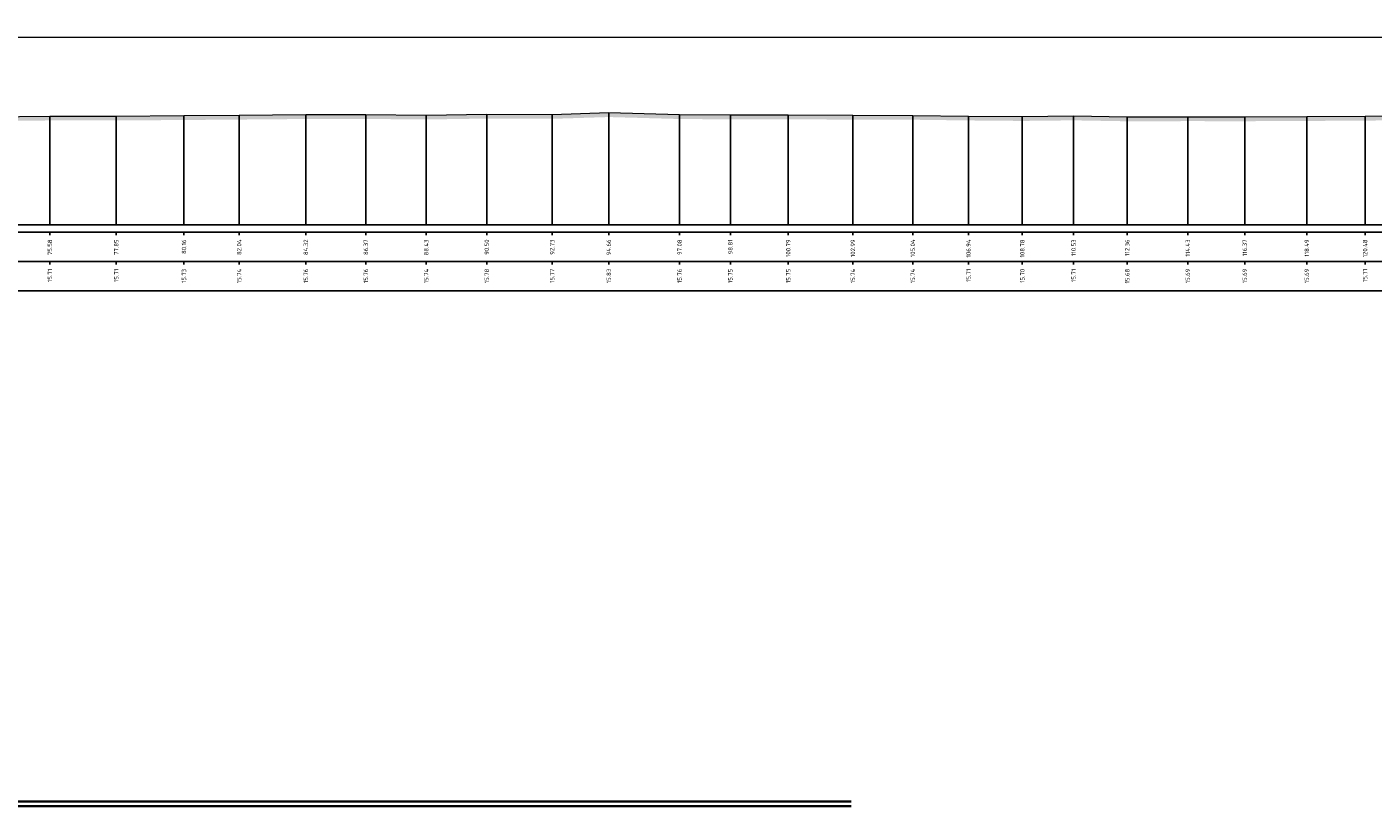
# Model space of a CAD drawing. Header units: metres. Extents: x 197883 to 206898, y 361907 to 364395.
# Tile 157 of 256: x 205859 to 205905, y 363898 to 363924. Entities that reach past the tile are written whole.
import ezdxf
from ezdxf.enums import TextEntityAlignment as Align

# ---------------------------------------------------------------- set-up
doc = ezdxf.new("R2010")
doc.units = ezdxf.units.M
doc.header["$PDMODE"] = 35
doc.header["$PDSIZE"] = 0.075
doc.layers.add('N-WE-OG-HULPLIJN-G', color=50, linetype='Continuous', lineweight=35, plot=False)
doc.layers.add('X-ME-AL-PROFIEL_HUIDIG MAAIVELD-GD', color=252, linetype='Continuous', lineweight=0)
doc.layers.add('X-XX-AL-DETAIL1-M', color=7, linetype='Continuous', lineweight=18)
doc.layers.add('X-ME-AL-PROFIELRASTER-S', color=7, linetype='Continuous')
doc.styles.add('NLCS-ISO-ANNOTATIVE-T18', font='NLCS-ISO.ttf', dxfattribs={"height": 1.8})
doc.styles.add('NLCS-ISO-M100-T25', font='NLCS-ISO.ttf', dxfattribs={"height": 0.25})
doc.dimstyles.new('NLCS-M100-T25-PIJL_L2_H1', dxfattribs={"dimscale": 0.1, "dimtxt": 2.5, "dimasz": 2.5, "dimexe": 2, "dimexo": 2, "dimgap": 0.7, "dimtad": 1, "dimzin": 0, "dimdsep": 46, "dimtxsty": 'NLCS-ISO-M100-T25', "dimcen": 0, "dimdle": 2, "dimclrd": 256, "dimclre": 256, "dimclrt": 256, "dimadec": 1, "dimazin": 0, "dimtfac": 1, "dimtdec": 3, "dimtofl": 0, "dimtmove": 0, "dimatfit": 3, "dimfxl": 2, "dimfxlon": 1, "dimtfillclr": 256, "dimtolj": 1, "dimtzin": 0, "dimlwd": -1, "dimlwe": -1, "dimarcsym": 0})

# ---------------------------------------------------------------- blocks, each defined once
blk = doc.blocks.new('SAL-PROFIELRASTER_BALK_EIND1-D')
at = {"color": 0, "linetype": 'ByBlock', "lineweight": -2, "flags": 128}
for points in [[(0, 0), (1, 0)], [(0, -2.5), (1, -2.5)], [(0, -12.5), (1, -12.5)]]:
    blk.add_lwpolyline(points, dxfattribs=at)
blk = doc.blocks.new('SAL-PROFIELRASTER_BALK_EIND2-D')
at = {"color": 0, "linetype": 'ByBlock', "lineweight": -2}
blk.add_line((1, -12.5), (0, -12.5), dxfattribs=at)
blk = doc.blocks.new('SAL-PROFIELRASTER_BALK_DATA-D')
at = {"color": 0, "linetype": 'ByBlock', "lineweight": -2}
blk.add_lwpolyline([(0, -3.5), (0, -2.5)], dxfattribs=at)
at = {"color": 0, "linetype": 'ByBlock', "lineweight": -2, "style": 'NLCS-ISO-ANNOTATIVE-T18'}
blk.add_attdef('GETAL', text='', height=1.5, rotation=90, dxfattribs=at).set_placement((0.75, -5), align=Align.RIGHT)
blk = doc.blocks.new('SAL-PROFIELRASTER_AANHAAL-D')
at = {"color": 9, "linetype": 'ByBlock', "lineweight": -2, "flags": 128}
blk.add_lwpolyline([(0, 1), (0, 0)], dxfattribs=at)
blk = doc.blocks.new('*D193')
at = {"layer": 'Defpoints', "color": 0, "transparency": 16777216}
for p in [(205783.859, 363924.076), (205783.859, 363917.683), (205919.086, 363917.683)]:
    blk.add_point(p, dxfattribs=at)
at = {"layer": 'X-XX-AL-DETAIL1-M', "color": 253, "transparency": 16777216}
for p, q in [((205783.859, 363923.876), (205783.859, 363924.276)), ((205918.836, 363924.076), (205784.109, 363924.076)), ((205919.086, 363923.876), (205919.086, 363924.276))]:
    blk.add_line(p, q, dxfattribs=at)
for points in [[(205784.109, 363924.117), (205784.109, 363924.034), (205783.859, 363924.076)], [(205918.836, 363924.117), (205918.836, 363924.034), (205919.086, 363924.076)]]:
    blk.add_solid(points, dxfattribs=at)
at = {"layer": 'X-XX-AL-DETAIL1-M', "color": 253, "transparency": 16777216, "insert": (205853.513, 363924.271), "char_height": 0.25, "attachment_point": 5, "style": 'NLCS-ISO-M100-T25'}
blk.add_mtext('\\A1;Gras', dxfattribs=at)

msp = doc.modelspace()

# ---------------------------------------------------------------- hatches: boundary and pattern name
at = {"layer": 'X-ME-AL-PROFIEL_HUIDIG MAAIVELD-GD'}
h = msp.add_hatch(dxfattribs=at)
h.set_pattern_fill('AGR-MAAIVELD', color=256, scale=0.05, pattern_type=2)
h.set_pattern_definition([(45, (-22.73893, 234.15822), (-0.25000007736, 0.25000007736), []), (45, (-22.77464, 234.19393), (0, 0.50000015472), [0.3535535, -0.3535535]), (45, (-22.81035, 234.22965), (0, 0.50000015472), [0.3535535, -0.3535535]), (45, (-22.84657, 234.26586), (0, 0.50000015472), [0.3535535, -0.3535535]), (45, (-22.8818, 234.30108), (0, 0.50000015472), [0.3535535, -0.3535535]), (45, (-22.9175, 234.3368), (0, 0.50000015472), [0.3535535, -0.3535535]), (45, (-22.9532, 234.3725), (0, 0.50000015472), [0.3535535, -0.3535535]), (315, (-22.73893, 234.15822), (0.25000007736, 0.25000007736), []), (315, (-22.7032, 234.19393), (0.50000015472, -1e-16), [0.3535535, -0.3535535]), (315, (-22.6675, 234.22965), (0.50000015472, -1e-16), [0.3535535, -0.3535535]), (315, (-22.6313, 234.26586), (0.50000015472, -1e-16), [0.3535535, -0.3535535]), (315, (-22.59607, 234.30108), (0.50000015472, -1e-16), [0.3535535, -0.3535535]), (315, (-22.56035, 234.3368), (0.50000015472, -1e-16), [0.3535535, -0.3535535]), (315, (-22.52464, 234.3725), (0.50000015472, -1e-16), [0.3535535, -0.3535535])])
h.paths.add_polyline_path([(205925.067, 363919.183), (205924.067, 363919.823), (205923.167, 363920.42), (205922.166, 363920.62), (205921.457, 363920.941), (205920.48, 363921.51), (205919.086, 363921.614), (205917.632, 363921.557), (205915.939, 363921.512), (205914.101, 363921.516), (205912.288, 363921.474), (205910.175, 363921.455), (205908.371, 363921.379), (205906.248, 363921.397), (205904.337, 363921.391), (205902.347, 363921.376), (205900.229, 363921.368), (205898.284, 363921.37), (205896.219, 363921.365), (205894.388, 363921.397), (205892.636, 363921.378), (205890.798, 363921.394), (205888.896, 363921.418), (205886.852, 363921.421), (205884.647, 363921.434), (205882.669, 363921.431), (205880.938, 363921.443), (205878.519, 363921.51), (205876.587, 363921.449), (205874.354, 363921.458), (205872.287, 363921.427), (205870.227, 363921.445), (205868.178, 363921.443), (205865.901, 363921.424), (205864.018, 363921.409), (205861.707, 363921.393), (205859.442, 363921.394), (205857.353, 363921.371), (205855.348, 363921.372), (205852.98, 363921.347), (205850.912, 363921.336), (205848.891, 363921.345), (205846.744, 363921.345), (205844.769, 363921.316), (205842.638, 363921.313), (205840.233, 363921.334), (205838.265, 363921.372), (205836.086, 363921.364), (205834.064, 363921.377), (205832.199, 363921.373), (205830.012, 363921.367), (205827.783, 363921.358), (205825.748, 363921.33), (205823.943, 363921.302), (205821.801, 363921.331), (205819.389, 363921.337), (205816.676, 363921.341), (205814.553, 363921.328), (205812.192, 363921.342), (205810.32, 363921.334), (205807.991, 363921.347), (205805.958, 363921.351), (205803.379, 363921.363), (205801.079, 363921.368), (205798.925, 363921.345), (205796.426, 363921.313), (205794.513, 363921.308), (205792.551, 363921.256), (205790.306, 363921.299), (205788.054, 363921.281), (205785.771, 363921.282), (205783.859, 363921.471), (205783.859, 363921.321), (205785.771, 363921.132), (205788.054, 363921.131), (205790.306, 363921.149), (205792.551, 363921.106), (205794.513, 363921.158), (205796.426, 363921.163), (205798.925, 363921.195), (205801.079, 363921.218), (205803.379, 363921.213), (205805.958, 363921.201), (205807.991, 363921.197), (205810.32, 363921.184), (205812.192, 363921.192), (205814.553, 363921.178), (205816.676, 363921.191), (205819.389, 363921.187), (205821.801, 363921.181), (205823.943, 363921.152), (205825.748, 363921.18), (205827.783, 363921.208), (205830.012, 363921.217), (205832.199, 363921.223), (205834.064, 363921.227), (205836.086, 363921.214), (205838.265, 363921.222), (205840.233, 363921.184), (205842.638, 363921.163), (205844.769, 363921.166), (205846.744, 363921.195), (205848.891, 363921.195), (205850.912, 363921.186), (205852.98, 363921.197), (205855.348, 363921.222), (205857.353, 363921.221), (205859.442, 363921.244), (205861.707, 363921.243), (205864.018, 363921.259), (205865.901, 363921.274), (205868.178, 363921.293), (205870.227, 363921.295), (205872.287, 363921.277), (205874.354, 363921.308), (205876.587, 363921.299), (205878.519, 363921.36), (205880.938, 363921.293), (205882.669, 363921.281), (205884.647, 363921.284), (205886.852, 363921.271), (205888.896, 363921.268), (205890.798, 363921.244), (205892.636, 363921.228), (205894.388, 363921.247), (205896.219, 363921.215), (205898.284, 363921.22), (205900.229, 363921.218), (205902.347, 363921.226), (205904.337, 363921.241), (205906.248, 363921.247), (205908.371, 363921.229), (205910.175, 363921.305), (205912.288, 363921.324), (205914.101, 363921.366), (205915.939, 363921.362), (205917.632, 363921.407), (205919.086, 363921.464), (205920.48, 363921.36), (205921.457, 363920.791), (205922.166, 363920.47), (205923.167, 363920.27), (205924.067, 363919.673), (205925.067, 363919.033)])

# ---------------------------------------------------------------- linework, layer by layer
at = {"layer": 'N-WE-OG-HULPLIJN-G'}
for points in [[(205776.659, 363898.009), (205886.794, 363898.009)], [(205776.659, 363897.849), (205886.794, 363897.849)]]:
    msp.add_lwpolyline(points, dxfattribs=at)
at = {"layer": 'X-ME-AL-PROFIEL_HUIDIG MAAIVELD-GD'}
msp.add_lwpolyline([(205857.353, 363921.371), (205859.442, 363921.394), (205861.707, 363921.393), (205864.018, 363921.409), (205865.901, 363921.424), (205868.178, 363921.443), (205870.227, 363921.445), (205872.287, 363921.427), (205874.354, 363921.458), (205876.587, 363921.449), (205878.519, 363921.51), (205880.938, 363921.443), (205882.669, 363921.431), (205884.647, 363921.434), (205886.852, 363921.421), (205888.896, 363921.418), (205890.798, 363921.394), (205892.636, 363921.378), (205894.388, 363921.397), (205896.219, 363921.365), (205898.284, 363921.37), (205900.229, 363921.368), (205902.347, 363921.376), (205904.337, 363921.391), (205906.248, 363921.397)], dxfattribs=at)

# ---------------------------------------------------------------- block references
at = {"layer": 'X-ME-AL-PROFIELRASTER-S'}
for name, p, xscale, yscale, zscale in [('SAL-PROFIELRASTER_AANHAAL-D', (205859.442, 363917.683), 0.2220692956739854, 3.711000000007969, 0.2220692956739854), ('SAL-PROFIELRASTER_AANHAAL-D', (205861.707, 363917.683), 0.2220227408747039, 3.710000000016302, 0.2220227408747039), ('SAL-PROFIELRASTER_AANHAAL-D', (205864.018, 363917.683), 0.2227669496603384, 3.72600000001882, 0.2227669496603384), ('SAL-PROFIELRASTER_AANHAAL-D', (205865.901, 363917.683), 0.2234633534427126, 3.740999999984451, 0.2234633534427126), ('SAL-PROFIELRASTER_AANHAAL-D', (205868.178, 363917.683), 0.2243436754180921, 3.760000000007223, 0.2243436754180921), ('SAL-PROFIELRASTER_AANHAAL-D', (205870.227, 363917.683), 0.2244362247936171, 3.76199999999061, 0.2244362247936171), ('SAL-PROFIELRASTER_AANHAAL-D', (205872.287, 363917.683), 0.2236024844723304, 3.7440000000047, 0.2236024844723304), ('SAL-PROFIELRASTER_AANHAAL-D', (205874.354, 363917.683), 0.2250372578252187, 3.775000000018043, 0.2250372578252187), ('SAL-PROFIELRASTER_AANHAAL-D', (205876.587, 363917.683), 0.2246212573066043, 3.766000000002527, 0.2246212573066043), ('SAL-PROFIELRASTER_AANHAAL-D', (205878.519, 363917.683), 0.2274321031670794, 3.826999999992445, 0.2274321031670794), ('SAL-PROFIELRASTER_AANHAAL-D', (205880.938, 363917.683), 0.2243436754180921, 3.760000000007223, 0.2243436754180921), ('SAL-PROFIELRASTER_AANHAAL-D', (205882.669, 363917.683), 0.2237879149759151, 3.748000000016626, 0.2237879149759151), ('SAL-PROFIELRASTER_AANHAAL-D', (205884.647, 363917.683), 0.223926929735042, 3.750999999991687, 0.223926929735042), ('SAL-PROFIELRASTER_AANHAAL-D', (205886.852, 363917.683), 0.2233241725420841, 3.738000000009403, 0.2233241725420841), ('SAL-PROFIELRASTER_AANHAAL-D', (205888.896, 363917.683), 0.2231849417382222, 3.734999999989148, 0.2231849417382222), ('SAL-PROFIELRASTER_AANHAAL-D', (205890.798, 363917.683), 0.2220692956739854, 3.711000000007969, 0.2220692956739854), ('SAL-PROFIELRASTER_AANHAAL-D', (205892.636, 363917.683), 0.2213237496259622, 3.695000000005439, 0.2213237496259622), ('SAL-PROFIELRASTER_AANHAAL-D', (205894.388, 363917.683), 0.2222089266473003, 3.713999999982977, 0.2222089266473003), ('SAL-PROFIELRASTER_AANHAAL-D', (205896.219, 363917.683), 0.2207169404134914, 3.681999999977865, 0.2207169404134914), ('SAL-PROFIELRASTER_AANHAAL-D', (205898.284, 363917.683), 0.2209504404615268, 3.686999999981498, 0.2209504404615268), ('SAL-PROFIELRASTER_AANHAAL-D', (205900.229, 363917.683), 0.2208570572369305, 3.684999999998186, 0.2208570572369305), ('SAL-PROFIELRASTER_AANHAAL-D', (205902.347, 363917.683), 0.2212304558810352, 3.693000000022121, 0.2212304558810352), ('SAL-PROFIELRASTER_AANHAAL-D', (205904.337, 363917.683), 0.2219296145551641, 3.707999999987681, 0.2219296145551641), ('SAL-PROFIELRASTER_BALK_EIND1-D', (205783.859, 363917.683), 142.6320298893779, 0.1, 142.6320298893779), ('SAL-PROFIELRASTER_BALK_EIND2-D', (205783.859, 363916.683), 142.6320298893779, 0.1, 142.6320298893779)]:
    msp.add_blockref(name, p, dxfattribs=dict(at, xscale=xscale, yscale=yscale, zscale=zscale))
at = {"layer": 'X-ME-AL-PROFIELRASTER-S', "xscale": 0.1, "yscale": 0.1, "zscale": 0.1}
for p, values in [((205859.442, 363917.683), {'GETAL': '75.58'}), ((205861.707, 363917.683), {'GETAL': '77.85'}), ((205864.018, 363917.683), {'GETAL': '80.16'}), ((205865.901, 363917.683), {'GETAL': '82.04'}), ((205868.178, 363917.683), {'GETAL': '84.32'}), ((205870.227, 363917.683), {'GETAL': '86.37'}), ((205872.287, 363917.683), {'GETAL': '88.43'}), ((205874.354, 363917.683), {'GETAL': '90.50'}), ((205876.587, 363917.683), {'GETAL': '92.73'}), ((205878.519, 363917.683), {'GETAL': '94.66'}), ((205880.938, 363917.683), {'GETAL': '97.08'}), ((205882.669, 363917.683), {'GETAL': '98.81'}), ((205884.647, 363917.683), {'GETAL': '100.79'}), ((205886.852, 363917.683), {'GETAL': '102.99'}), ((205888.896, 363917.683), {'GETAL': '105.04'}), ((205890.798, 363917.683), {'GETAL': '106.94'}), ((205892.636, 363917.683), {'GETAL': '108.78'}), ((205894.388, 363917.683), {'GETAL': '110.53'}), ((205896.219, 363917.683), {'GETAL': '112.36'}), ((205898.284, 363917.683), {'GETAL': '114.43'}), ((205900.229, 363917.683), {'GETAL': '116.37'}), ((205902.347, 363917.683), {'GETAL': '118.49'}), ((205904.337, 363917.683), {'GETAL': '120.48'}), ((205859.442, 363916.683), {'GETAL': '15.71'}), ((205861.707, 363916.683), {'GETAL': '15.71'}), ((205864.018, 363916.683), {'GETAL': '15.73'}), ((205865.901, 363916.683), {'GETAL': '15.74'}), ((205868.178, 363916.683), {'GETAL': '15.76'}), ((205870.227, 363916.683), {'GETAL': '15.76'}), ((205872.287, 363916.683), {'GETAL': '15.74'}), ((205874.354, 363916.683), {'GETAL': '15.78'}), ((205876.587, 363916.683), {'GETAL': '15.77'}), ((205878.519, 363916.683), {'GETAL': '15.83'}), ((205880.938, 363916.683), {'GETAL': '15.76'}), ((205882.669, 363916.683), {'GETAL': '15.75'}), ((205884.647, 363916.683), {'GETAL': '15.75'}), ((205886.852, 363916.683), {'GETAL': '15.74'}), ((205888.896, 363916.683), {'GETAL': '15.74'}), ((205890.798, 363916.683), {'GETAL': '15.71'}), ((205892.636, 363916.683), {'GETAL': '15.70'}), ((205894.388, 363916.683), {'GETAL': '15.71'}), ((205896.219, 363916.683), {'GETAL': '15.68'}), ((205898.284, 363916.683), {'GETAL': '15.69'}), ((205900.229, 363916.683), {'GETAL': '15.69'}), ((205902.347, 363916.683), {'GETAL': '15.69'}), ((205904.337, 363916.683), {'GETAL': '15.71'})]:
    msp.add_blockref('SAL-PROFIELRASTER_BALK_DATA-D', p, dxfattribs=at).add_auto_attribs(values)

# ---------------------------------------------------------------- dimensions: what is measured, and where the dimension line sits
at = {"layer": 'X-XX-AL-DETAIL1-M', "color": 253}
dim = msp.add_linear_dim(base=(205783.859, 363924.076), p1=(205919.086, 363917.683), p2=(205783.859, 363917.683), text='Gras', dimstyle='NLCS-M100-T25-PIJL_L2_H1', override={"dimclrd": 253, "dimclre": 253, "dimclrt": 253}, dxfattribs=at)
dim.commit()
dim.dimension.update_dxf_attribs({"geometry": '*D193', "text_midpoint": (205853.513, 363924.076), "dimtype": 160})

doc.saveas('drawing.dxf')
